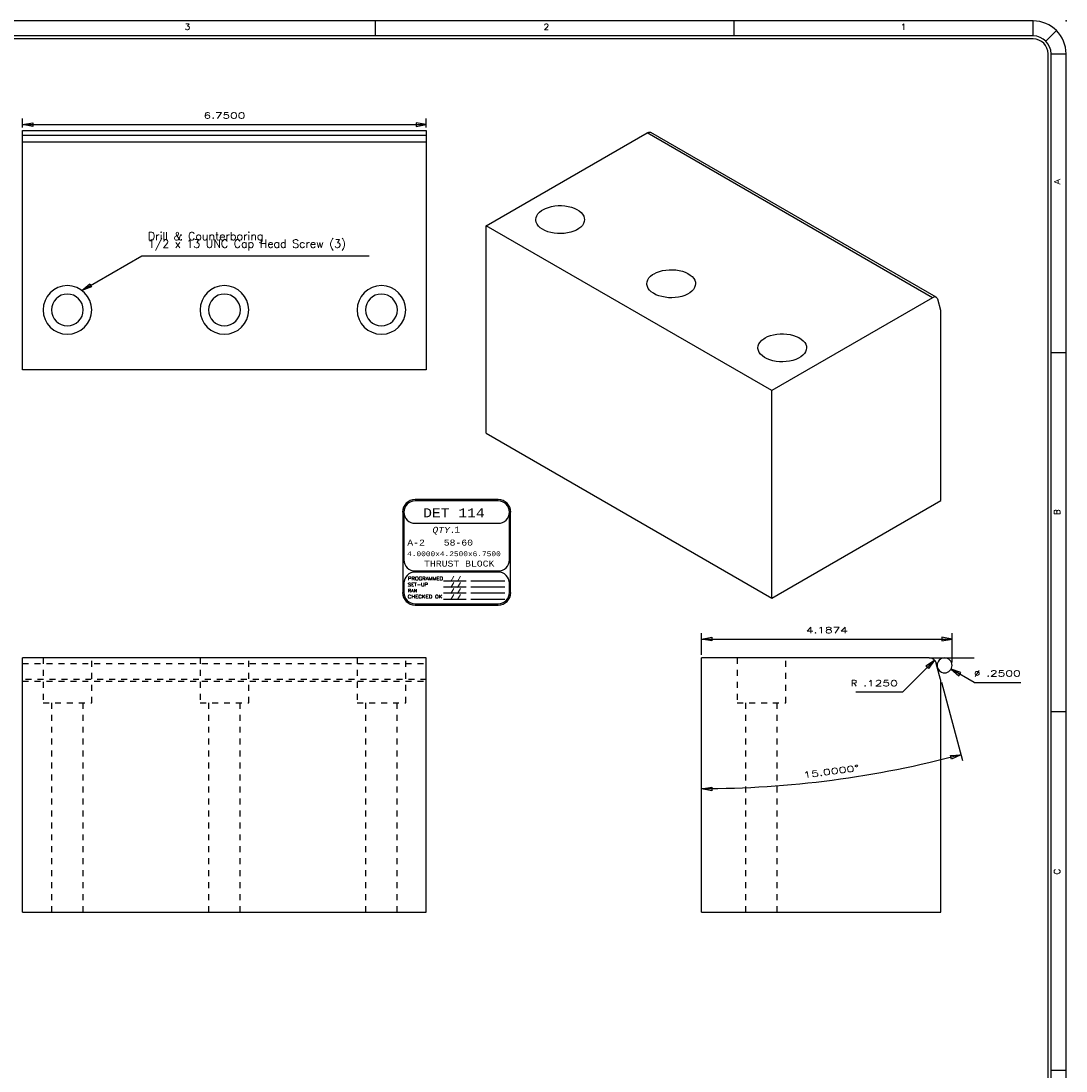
# Model space of a CAD drawing. Header units: inches. Extents: x 3 to 289, y 4 to 291.
# Tile 38 of 256: x 94 to 112, y 31 to 48. Entities that reach past the tile are written whole.
import ezdxf
from ezdxf.enums import TextEntityAlignment as Align

# ---------------------------------------------------------------- set-up
doc = ezdxf.new("R2010")
doc.units = ezdxf.units.IN
doc.header["$LTSCALE"] = 0.5
doc.header["$MEASUREMENT"] = 0
doc.linetypes.add('HIDDEN', pattern=[0.225, 0.15, -0.075])
for name, color, linetype in [('DIE', 7, 'Continuous'), ('MFB', 7, 'Continuous'), ('PLOTVIEW1', 7, 'Continuous'), ('STR_INS', 8, 'Continuous')]:
    doc.layers.add(name, color=color, linetype=linetype)
doc.styles.add('VERO0-Simplex', font='simplex_.ttf')
doc.styles.add('VERO2-Courier New', font='cour.ttf')
doc.styles.add('VERO3-RomanS', font='romans__.ttf')
doc.styles.add('VERO5-RomanD', font='romand__.ttf')
doc.styles.add('VERO8-Courier New', font='couri.ttf')

# ---------------------------------------------------------------- blocks, each defined once
blk = doc.blocks.new('ArrowheadClosed')
at = {"color": 0}
for p, q in [((0, 0), (-1, 0.18)), ((-1, 0.18), (-1, -0.18)), ((-1, -0.18), (0, 0))]:
    blk.add_line(p, q, dxfattribs=at)

msp = doc.modelspace()

# ---------------------------------------------------------------- linework, layer by layer
at = {"layer": 'DIE', "color": 56, "linetype": 'Continuous'}
for p, q in [((94.282, 46.709), (94.282, 46.859)), ((94.282, 46.759), (101.032, 46.759)), ((101.032, 46.709), (101.032, 46.859))]:
    msp.add_line(p, q, dxfattribs=at)
at = {"layer": 'DIE', "color": 9, "linetype": 'Continuous'}
for p, q in [((94.282, 46.659), (101.032, 46.659)), ((94.282, 46.655), (94.282, 46.659)), ((94.282, 46.583), (94.282, 46.655)), ((94.282, 46.463), (94.282, 46.583)), ((101.032, 46.659), (101.032, 46.655)), ((101.032, 46.655), (101.032, 46.583)), ((101.032, 46.583), (101.032, 46.463)), ((102.032, 45.067), (104.721, 46.62)), ((104.721, 46.62), (104.737, 46.627)), ((104.737, 46.627), (104.751, 46.631)), ((104.751, 46.631), (104.765, 46.632)), ((104.765, 46.632), (104.778, 46.629)), ((104.778, 46.629), (104.784, 46.626)), ((109.557, 43.87), (104.784, 46.626)), ((94.282, 42.659), (94.282, 46.463)), ((101.032, 46.463), (101.032, 42.659)), ((102.925, 45.294), (102.959, 45.32)), ((102.959, 45.32), (102.982, 45.335)), ((102.982, 45.335), (103.025, 45.356)), ((103.025, 45.356), (103.073, 45.374)), ((103.073, 45.374), (103.124, 45.388)), ((103.124, 45.388), (103.179, 45.398)), ((103.179, 45.398), (103.235, 45.403)), ((103.235, 45.403), (103.292, 45.403)), ((103.292, 45.403), (103.349, 45.399)), ((103.349, 45.399), (103.404, 45.39)), ((103.404, 45.39), (103.456, 45.377)), ((103.456, 45.377), (103.505, 45.36)), ((103.505, 45.36), (103.549, 45.339)), ((103.549, 45.339), (103.587, 45.315)), ((103.587, 45.315), (103.619, 45.288)), ((102.863, 45.169), (102.867, 45.202)), ((102.863, 45.156), (102.863, 45.169)), ((102.87, 45.124), (102.863, 45.156)), ((102.867, 45.202), (102.879, 45.234)), ((102.885, 45.092), (102.87, 45.124)), ((102.879, 45.234), (102.898, 45.265)), ((102.898, 45.265), (102.925, 45.294)), ((103.619, 45.288), (103.645, 45.258)), ((103.645, 45.258), (103.663, 45.227)), ((103.671, 45.136), (103.659, 45.104)), ((103.663, 45.227), (103.673, 45.195)), ((103.675, 45.169), (103.671, 45.136)), ((103.673, 45.195), (103.675, 45.169)), ((106.805, 42.311), (102.032, 45.067)), ((102.032, 41.597), (102.032, 45.067)), ((102.908, 45.062), (102.885, 45.092)), ((102.937, 45.034), (102.908, 45.062)), ((102.973, 45.008), (102.937, 45.034)), ((103.015, 44.986), (102.973, 45.008)), ((103.062, 44.967), (103.015, 44.986)), ((103.113, 44.953), (103.062, 44.967)), ((103.167, 44.942), (103.113, 44.953)), ((103.392, 44.946), (103.337, 44.938)), ((103.445, 44.958), (103.392, 44.946)), ((103.495, 44.974), (103.445, 44.958)), ((103.54, 44.994), (103.495, 44.974)), ((103.579, 45.018), (103.54, 44.994)), ((103.613, 45.044), (103.579, 45.018)), ((103.64, 45.073), (103.613, 45.044)), ((103.659, 45.104), (103.64, 45.073)), ((103.223, 44.936), (103.167, 44.942)), ((103.28, 44.935), (103.223, 44.936)), ((103.337, 44.938), (103.28, 44.935)), ((104.781, 44.222), (104.815, 44.249)), ((104.815, 44.249), (104.838, 44.263)), ((104.838, 44.263), (104.881, 44.285)), ((104.881, 44.285), (104.929, 44.303)), ((104.929, 44.303), (104.981, 44.317)), ((104.981, 44.317), (105.035, 44.326)), ((105.035, 44.326), (105.091, 44.331)), ((105.091, 44.331), (105.148, 44.332)), ((105.148, 44.332), (105.205, 44.327)), ((105.205, 44.327), (105.26, 44.319)), ((105.26, 44.319), (105.312, 44.306)), ((105.312, 44.306), (105.361, 44.289)), ((105.361, 44.289), (105.405, 44.268)), ((105.405, 44.268), (105.443, 44.243)), ((105.443, 44.243), (105.475, 44.216)), ((104.719, 44.097), (104.723, 44.13)), ((104.72, 44.085), (104.719, 44.097)), ((104.727, 44.052), (104.72, 44.085)), ((104.723, 44.13), (104.735, 44.162)), ((104.735, 44.162), (104.754, 44.193)), ((104.754, 44.193), (104.781, 44.222)), ((105.475, 44.216), (105.501, 44.187)), ((105.501, 44.187), (105.519, 44.156)), ((105.519, 44.156), (105.529, 44.123)), ((105.532, 44.097), (105.528, 44.065)), ((105.529, 44.123), (105.532, 44.097)), ((104.742, 44.02), (104.727, 44.052)), ((104.764, 43.99), (104.742, 44.02)), ((104.793, 43.962), (104.764, 43.99)), ((104.83, 43.937), (104.793, 43.962)), ((104.871, 43.914), (104.83, 43.937)), ((104.918, 43.896), (104.871, 43.914)), ((104.969, 43.881), (104.918, 43.896)), ((105.351, 43.902), (105.301, 43.886)), ((105.396, 43.922), (105.351, 43.902)), ((105.436, 43.946), (105.396, 43.922)), ((105.469, 43.973), (105.436, 43.946)), ((105.496, 44.002), (105.469, 43.973)), ((105.516, 44.032), (105.496, 44.002)), ((105.528, 44.065), (105.516, 44.032)), ((105.023, 43.87), (104.969, 43.881)), ((105.079, 43.864), (105.023, 43.87)), ((105.136, 43.863), (105.079, 43.864)), ((105.193, 43.866), (105.136, 43.863)), ((105.248, 43.874), (105.193, 43.866)), ((105.301, 43.886), (105.248, 43.874)), ((109.494, 43.864), (106.805, 42.311)), ((109.502, 43.868), (109.494, 43.864)), ((109.517, 43.874), (109.502, 43.868)), ((109.532, 43.876), (109.517, 43.874)), ((109.545, 43.875), (109.532, 43.876)), ((109.557, 43.87), (109.545, 43.875)), ((109.567, 43.862), (109.557, 43.87)), ((109.557, 43.87), (109.557, 43.87)), ((109.574, 43.851), (109.567, 43.862)), ((109.58, 43.838), (109.574, 43.851)), ((109.63, 43.649), (109.58, 43.838)), ((109.632, 43.642), (109.63, 43.649)), ((109.633, 43.625), (109.632, 43.642)), ((109.633, 40.474), (109.633, 43.625)), ((106.671, 43.177), (106.694, 43.192)), ((106.694, 43.192), (106.737, 43.213)), ((106.737, 43.213), (106.785, 43.231)), ((106.785, 43.231), (106.837, 43.245)), ((106.837, 43.245), (106.891, 43.254)), ((106.891, 43.254), (106.947, 43.26)), ((106.947, 43.26), (107.004, 43.26)), ((107.004, 43.26), (107.061, 43.256)), ((107.061, 43.256), (107.116, 43.247)), ((107.116, 43.247), (107.168, 43.234)), ((107.168, 43.234), (107.217, 43.217)), ((107.217, 43.217), (107.261, 43.196)), ((107.261, 43.196), (107.299, 43.172)), ((106.575, 43.026), (106.579, 43.059)), ((106.576, 43.013), (106.575, 43.026)), ((106.583, 42.981), (106.576, 43.013)), ((106.579, 43.059), (106.591, 43.091)), ((106.591, 43.091), (106.611, 43.122)), ((106.611, 43.122), (106.638, 43.151)), ((106.638, 43.151), (106.671, 43.177)), ((107.299, 43.172), (107.332, 43.145)), ((107.332, 43.145), (107.357, 43.115)), ((107.357, 43.115), (107.375, 43.084)), ((107.375, 43.084), (107.385, 43.052)), ((107.388, 43.026), (107.384, 42.993)), ((107.385, 43.052), (107.388, 43.026)), ((106.598, 42.949), (106.583, 42.981)), ((106.62, 42.919), (106.598, 42.949)), ((106.65, 42.89), (106.62, 42.919)), ((106.686, 42.865), (106.65, 42.89)), ((106.728, 42.843), (106.686, 42.865)), ((106.774, 42.824), (106.728, 42.843)), ((107.252, 42.851), (107.207, 42.831)), ((107.292, 42.874), (107.252, 42.851)), ((107.325, 42.901), (107.292, 42.874)), ((107.352, 42.93), (107.325, 42.901)), ((107.372, 42.961), (107.352, 42.93)), ((107.384, 42.993), (107.372, 42.961)), ((106.825, 42.809), (106.774, 42.824)), ((106.879, 42.799), (106.825, 42.809)), ((106.935, 42.793), (106.879, 42.799)), ((106.992, 42.791), (106.935, 42.793)), ((107.049, 42.795), (106.992, 42.791)), ((107.104, 42.802), (107.049, 42.795)), ((107.157, 42.814), (107.104, 42.802)), ((107.207, 42.831), (107.157, 42.814)), ((101.032, 42.659), (94.282, 42.659)), ((106.805, 38.841), (106.805, 42.311)), ((102.032, 41.597), (106.805, 38.841)), ((106.805, 38.841), (109.633, 40.474)), ((94.282, 33.591), (94.282, 37.841)), ((101.032, 37.841), (94.282, 37.841)), ((101.032, 33.591), (101.032, 37.841)), ((105.633, 33.591), (105.633, 37.841)), ((109.437, 37.841), (105.633, 37.841)), ((109.629, 37.482), (109.557, 37.749)), ((109.633, 33.591), (109.633, 37.45)), ((94.282, 33.591), (101.032, 33.591)), ((105.633, 33.591), (109.633, 33.591))]:
    msp.add_line(p, q, dxfattribs=at)
at = {"layer": 'DIE', "color": 4, "linetype": 'Continuous'}
for p, q in [((101.032, 46.655), (94.282, 46.655)), ((94.282, 46.583), (101.032, 46.583)), ((109.494, 43.864), (104.721, 46.62)), ((101.032, 46.463), (94.282, 46.463))]:
    msp.add_line(p, q, dxfattribs=at)
at = {"layer": 'DIE', "color": 254, "linetype": 'HIDDEN'}
for p, q in [((94.282, 37.749), (101.032, 37.749)), ((94.625, 37.841), (94.625, 37.091)), ((95.438, 37.091), (95.438, 37.841)), ((97.25, 37.841), (97.25, 37.091)), ((98.063, 37.091), (98.063, 37.841)), ((99.875, 37.841), (99.875, 37.091)), ((100.688, 37.091), (100.688, 37.841)), ((106.227, 37.841), (106.227, 37.091)), ((107.039, 37.091), (107.039, 37.841)), ((101.032, 37.482), (94.282, 37.482)), ((94.282, 37.45), (101.032, 37.45)), ((94.625, 37.091), (95.438, 37.091)), ((94.766, 37.091), (94.766, 33.591)), ((95.297, 33.591), (95.297, 37.091)), ((97.25, 37.091), (98.063, 37.091)), ((97.391, 37.091), (97.391, 33.591)), ((97.922, 33.591), (97.922, 37.091)), ((99.875, 37.091), (100.688, 37.091)), ((100.016, 37.091), (100.016, 33.591)), ((100.547, 33.591), (100.547, 37.091)), ((106.227, 37.091), (107.039, 37.091)), ((106.367, 37.091), (106.367, 33.591)), ((106.899, 33.591), (106.899, 37.091))]:
    msp.add_line(p, q, dxfattribs=at)
at = {"layer": 'DIE', "color": 9, "linetype": 'Continuous', "extrusion": (0, 0, -1)}
for centre, radius in [((-95.032, 43.659), 0.406), ((-95.032, 43.659), 0.266), ((-97.657, 43.659), 0.406), ((-97.657, 43.659), 0.266), ((-100.282, 43.659), 0.406), ((-100.282, 43.659), 0.266)]:
    msp.add_circle(centre, radius, dxfattribs=at)
at = {"layer": 'DIE', "color": 9, "linetype": 'Continuous'}
for centre, start, end in [((109.437, 37.716), 15, 90), ((109.508, 37.45), 0, 15)]:
    msp.add_arc(centre, 0.125, start, end, dxfattribs=at)
at = {"layer": 'MFB', "color": 56, "linetype": 'Continuous'}
for p, q in [((95.275, 43.984), (96.278, 44.562)), ((96.278, 44.562), (100.078, 44.562)), ((105.633, 37.891), (105.633, 38.256)), ((105.633, 38.156), (109.82, 38.156)), ((109.82, 37.766), (109.82, 38.256)), ((109.525, 37.805), (108.989, 37.268)), ((110.189, 37.431), (109.804, 37.654)), ((110.189, 37.431), (110.969, 37.431)), ((108.989, 37.268), (108.209, 37.268))]:
    msp.add_line(p, q, dxfattribs=at)
at = {"layer": 'MFB', "color": 4, "linetype": 'Continuous'}
msp.add_line((109.437, 37.841), (110.187, 37.841), dxfattribs=at)
at = {"layer": 'MFB', "color": 4, "linetype": 'Continuous', "extrusion": (0, 0, -1)}
msp.add_circle((-109.695, 37.716), 0.125, dxfattribs=at)
at = {"layer": 'PLOTVIEW1', "color": 97, "linetype": 'Continuous'}
for p, q in [((111.175, 48.49), (65.175, 48.49)), ((100.175, 48.49), (100.175, 48.24)), ((106.175, 48.49), (106.175, 48.24)), ((111.175, 48.24), (111.175, 48.49)), ((111.387, 48.152), (111.564, 48.329)), ((111.175, 48.24), (65.175, 48.24)), ((111.175, 48.19), (65.175, 48.19)), ((111.425, 13.94), (111.425, 47.94)), ((111.475, 13.94), (111.475, 47.94)), ((111.475, 47.94), (111.725, 47.94)), ((111.725, 13.94), (111.725, 47.94)), ((111.725, 42.94), (111.475, 42.94)), ((111.725, 36.94), (111.475, 36.94)), ((111.725, 30.94), (111.475, 30.94))]:
    msp.add_line(p, q, dxfattribs=at)
at = {"layer": 'PLOTVIEW1', "color": 7, "linetype": 'Continuous'}
for p, q in [((102.233, 40.487), (100.845, 40.487)), ((102.233, 40.466), (100.845, 40.466)), ((100.637, 40.279), (100.637, 38.934)), ((100.658, 40.279), (100.658, 39.482)), ((102.42, 39.482), (102.42, 40.279)), ((102.441, 38.934), (102.441, 40.279)), ((100.845, 40.091), (102.233, 40.091)), ((100.845, 39.294), (102.233, 39.294)), ((102.233, 39.276), (100.845, 39.276)), ((100.658, 39.088), (100.658, 38.934)), ((101.317, 39.129), (101.698, 39.129)), ((101.317, 39.028), (101.698, 39.028)), ((101.774, 39.129), (102.345, 39.129)), ((101.774, 39.028), (102.345, 39.028)), ((102.42, 38.934), (102.42, 39.088)), ((101.317, 38.927), (101.698, 38.927)), ((101.317, 38.825), (101.698, 38.825)), ((101.774, 38.927), (102.345, 38.927)), ((101.774, 38.825), (102.345, 38.825)), ((100.845, 38.746), (102.233, 38.746)), ((100.845, 38.725), (102.233, 38.725))]:
    msp.add_line(p, q, dxfattribs=at)
at = {"layer": 'PLOTVIEW1', "color": 97, "linetype": 'Continuous'}
for radius in [0.55, 0.3, 0.25]:
    msp.add_arc((111.175, 47.94), radius, 0, 90, dxfattribs=at)
at = {"layer": 'PLOTVIEW1', "color": 7, "linetype": 'Continuous'}
for centre, radius, start, end in [((100.845, 40.279), 0.209, 90, 180), ((100.845, 40.279), 0.188, 90, 180), ((100.845, 40.279), 0.188, 90, 270), ((102.233, 40.279), 0.209, 0, 90), ((102.233, 40.279), 0.188, 0, 90), ((102.233, 40.279), 0.188, 270, 90), ((100.845, 39.482), 0.188, 180, 270), ((102.233, 39.482), 0.188, 270, 0), ((100.845, 39.088), 0.188, 90, 180), ((102.233, 39.088), 0.188, 0, 90), ((100.845, 38.934), 0.209, 180, 270), ((100.845, 38.934), 0.188, 180, 270), ((102.233, 38.934), 0.188, 270, 0), ((102.233, 38.934), 0.209, 270, 0)]:
    msp.add_arc(centre, radius, start, end, dxfattribs=at)
at = {"layer": 'PLOTVIEW1', "color": 56, "linetype": 'Continuous'}
msp.add_point((111.725, 48.49), dxfattribs=at)
at = {"layer": 'STR_INS', "color": 56, "linetype": 'Continuous'}
msp.add_line((109.642, 37.434), (109.993, 36.124), dxfattribs=at)
at = {"layer": 'STR_INS', "color": 56, "linetype": 'Continuous', "extrusion": (0, 0, -1)}
msp.add_arc((-105.633, 52.394), 16.744, 255, 270, dxfattribs=at)

# ---------------------------------------------------------------- block references
at = {"layer": 'DIE', "color": 56, "linetype": 'Continuous', "extrusion": (0, 0, -1), "xscale": 0.170138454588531, "yscale": 0.170138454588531, "zscale": 0.170138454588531}
msp.add_blockref('ArrowheadClosed', (-94.282, 46.759), dxfattribs=at)
at = {"layer": 'DIE', "color": 56, "linetype": 'Continuous', "xscale": 0.170138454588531, "yscale": 0.170138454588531, "zscale": 0.170138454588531}
msp.add_blockref('ArrowheadClosed', (101.032, 46.759), dxfattribs=at)
at = {"layer": 'MFB', "color": 56, "linetype": 'Continuous', "extrusion": (0, 0, -1), "xscale": 0.170138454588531, "yscale": 0.170138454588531, "zscale": 0.170138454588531}
for p, rotation in [((-95.275, 43.984), 330.0000000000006), ((-109.525, 37.805), 135)]:
    msp.add_blockref('ArrowheadClosed', p, dxfattribs=dict(at, rotation=rotation))
msp.add_blockref('ArrowheadClosed', (-105.633, 38.156), dxfattribs=at)
at = {"layer": 'MFB', "color": 56, "linetype": 'Continuous', "xscale": 0.170138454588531, "yscale": 0.170138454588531, "zscale": 0.170138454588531}
msp.add_blockref('ArrowheadClosed', (109.82, 38.156), dxfattribs=at)
at = {"layer": 'MFB', "color": 56, "linetype": 'Continuous', "xscale": 0.170138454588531, "yscale": 0.170138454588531, "zscale": 0.170138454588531, "rotation": 149.9999999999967}
msp.add_blockref('ArrowheadClosed', (109.804, 37.654), dxfattribs=at)
at = {"layer": 'STR_INS', "color": 56, "linetype": 'Continuous', "extrusion": (0, 0, -1), "xscale": 0.170138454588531, "yscale": 0.170138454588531, "zscale": 0.170138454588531, "rotation": 165.0000000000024}
msp.add_blockref('ArrowheadClosed', (-109.967, 36.221), dxfattribs=at)
at = {"layer": 'STR_INS', "color": 56, "linetype": 'Continuous', "extrusion": (0, 0, -1), "xscale": 0.170138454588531, "yscale": 0.170138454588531, "zscale": 0.170138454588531}
msp.add_blockref('ArrowheadClosed', (-105.633, 35.65), dxfattribs=at)

# ---------------------------------------------------------------- texts
at = {"layer": 'DIE', "color": 230, "linetype": 'Continuous', "style": 'VERO0-Simplex', "width": 1.358929}
msp.add_text('6.7500', height=0.1, dxfattribs=at).set_placement((97.307, 46.859), (98.007, 46.859), align=Align.FIT)
at = {"layer": 'MFB', "color": 230, "linetype": 'Continuous', "style": 'VERO0-Simplex'}
for s, width, p, p2 in [('4.1874', 1.410379, (107.377, 38.256), (108.077, 38.256)), ('%%c', 1.123247, (110.189, 37.531), (110.289, 37.531)), ('.2500', 1.376302, (110.389, 37.531), (110.969, 37.531))]:
    msp.add_text(s, height=0.1, dxfattribs=dict(at, width=width)).set_placement(p, p2, align=Align.FIT)
at = {"layer": 'MFB', "color": 7, "linetype": 'Continuous', "style": 'VERO0-Simplex'}
for s, width, p, p2 in [('R', 1.016021, (108.134, 37.368), (108.234, 37.368)), ('.1250', 1.440535, (108.334, 37.368), (108.914, 37.368))]:
    msp.add_text(s, height=0.1, dxfattribs=dict(at, width=width)).set_placement(p, p2, align=Align.FIT)
at = {"layer": 'MFB', "color": 7, "linetype": 'Continuous', "insert": (96.378, 44.962), "char_height": 0.135, "attachment_point": 1, "line_spacing_factor": 0.56875, "style": 'VERO0-Simplex'}
msp.add_mtext('Drill & Counterboring\\P1/2 x 13 UNC Cap Head Screw (3)', dxfattribs=at)
at = {"layer": 'PLOTVIEW1', "color": 56, "linetype": 'Continuous', "style": 'VERO5-RomanD', "width": 0.999731}
for s, p, p2 in [('3', (96.991, 48.342), (97.085, 48.342)), ('2', (102.991, 48.342), (103.085, 48.342)), ('1', (108.962, 48.342), (109.056, 48.342))]:
    msp.add_text(s, height=0.1, dxfattribs=at).set_placement(p, p2, align=Align.FIT)
at = {"layer": 'PLOTVIEW1', "color": 56, "linetype": 'Continuous', "style": 'VERO5-RomanD'}
for s, width, p, p2 in [('A', 0.999731, (111.625, 45.756), (111.625, 45.85)), ('B', 0.999731, (111.625, 40.23), (111.625, 40.324)), ('C', 0.998855, (111.625, 34.218), (111.625, 34.317))]:
    msp.add_text(s, height=0.1, rotation=90, dxfattribs=dict(at, width=width)).set_placement(p, p2, align=Align.FIT)
at = {"layer": 'PLOTVIEW1', "color": 7, "linetype": 'Continuous'}
for s, height, style, width, p, p2 in [('DET 114', 0.15, 'VERO2-Courier New', 0.931388, (100.979, 40.192), (102.007, 40.192)), ('QTY.', 0.1, 'VERO8-Courier New', 0.931388, (101.133, 39.932), (101.525, 39.932)), ('1', 0.1, 'VERO2-Courier New', 0.931388, (101.501, 39.937), (101.599, 39.937)), ('A-2', 0.1, 'VERO2-Courier New', 0.931388, (100.714, 39.719), (101.008, 39.719)), ('58-60', 0.1, 'VERO2-Courier New', 0.931388, (101.323, 39.719), (101.813, 39.719)), ('4.0000x4.2500x6.7500', 0.08, 'VERO2-Courier New', 0.931388, (100.711, 39.542), (102.276, 39.542)), ('THRUST BLOCK', 0.1, 'VERO2-Courier New', 0.931388, (100.995, 39.368), (102.169, 39.368)), ('PROGRAMMED', 0.0575, 'VERO3-RomanS', 1.000726, (100.725, 39.14), (101.312, 39.14)), ('/ /', 0.0563, 'VERO3-RomanS', 0.999632, (101.434, 39.139), (101.61, 39.139)), ('SET-UP', 0.0565, 'VERO3-RomanS', 1.000387, (100.722, 39.039), (101.06, 39.039)), ('RAN', 0.0516, 'VERO3-RomanS', 1.00058, (100.725, 38.94), (100.877, 38.94)), ('/ /', 0.0563, 'VERO3-RomanS', 0.999632, (101.434, 39.037), (101.61, 39.037)), ('/ /', 0.0563, 'VERO3-RomanS', 0.999632, (101.434, 38.936), (101.61, 38.936)), ('CHECKED OK', 0.0548, 'VERO3-RomanS', 1.000182, (100.722, 38.838), (101.3, 38.838)), ('/ /', 0.0563, 'VERO3-RomanS', 0.999632, (101.434, 38.835), (101.61, 38.835))]:
    msp.add_text(s, height=height, dxfattribs=dict(at, style=style, width=width)).set_placement(p, p2, align=Align.FIT)
at = {"layer": 'STR_INS', "color": 7, "linetype": 'Continuous', "style": 'VERO0-Simplex', "width": 1.329011}
msp.add_text('15.0000%%d', height=0.1, rotation=7.5, dxfattribs=at).set_placement((107.34, 35.831), (108.272, 35.954), align=Align.FIT)

doc.saveas('drawing.dxf')
